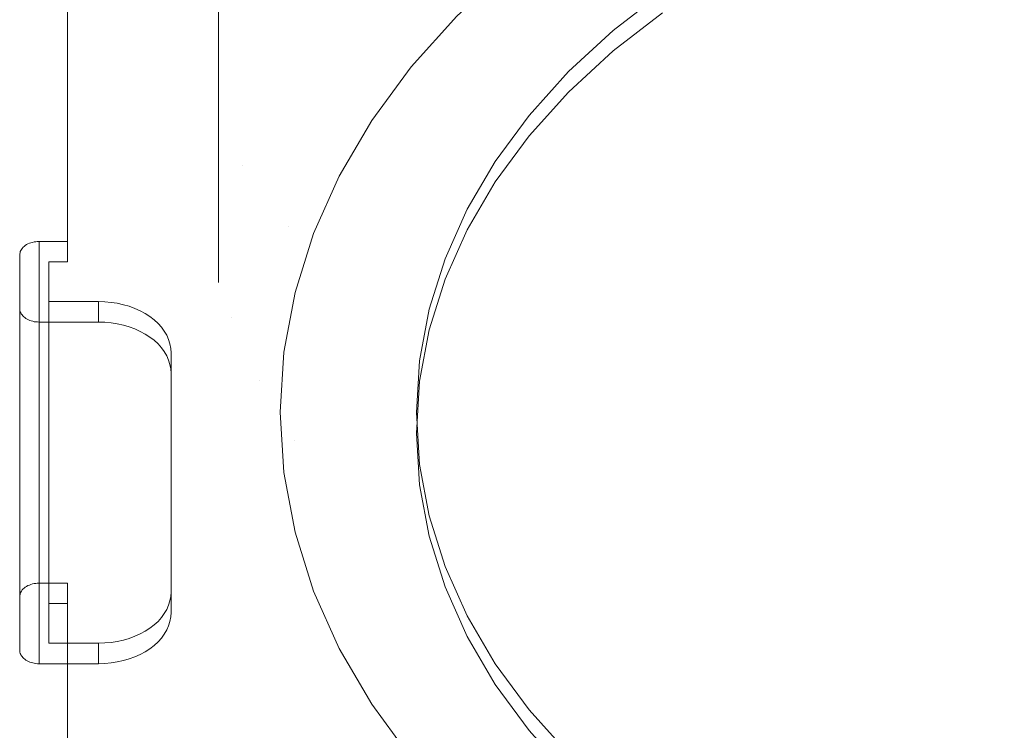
# Model space of a CAD drawing. Header units: millimetres. Extents: x -128 to 128, y -195 to 178.
# Tile 2 of 9: x -128 to -26, y -139 to -65. Entities that reach past the tile are written whole.
import ezdxf

# ---------------------------------------------------------------- set-up
doc = ezdxf.new("R2010")
doc.units = ezdxf.units.MM
doc.header["$LTSCALE"] = 12.7
doc.layers.add('Lighting-LED', color=7, linetype='Continuous', lineweight=5)

# ---------------------------------------------------------------- blocks, each defined once
blk = doc.blocks.new('Group-2-1')
at = {"layer": 'Lighting-LED', "color": 7, "linetype": 'Continuous', "lineweight": 5, "transparency": 33554687}
for points, invisible_edges in [([(-107.47, 50.93, -270.79), (-107.47, -90.64, -300.09), (-107.47, -90.13, -297.86), (-107.47, -88.08, -291.11)], 9), ([(-107.47, 50.93, -270.79), (-107.47, -74.59, -262.48), (-107.47, -66.06, -249.18), (-107.47, -56.42, -236.22)], 9), ([(-107.47, 50.93, -270.79), (-107.47, -82.39, -277.25), (-107.47, -81.79, -275.89), (-107.47, -77.4, -267.39)], 9), ([(-107.47, -88.08, -291.11), (-107.47, -85.32, -283.8), (-107.47, 50.93, -270.79)], 10), ([(-107.47, 50.93, -270.79), (-107.47, -92.39, -310.09), (-107.47, -91.94, -306.36)], 9), ([(-107.47, 50.93, -270.79), (-107.47, -92.62, -316), (-107.47, -92.64, -314.07), (-107.47, -92.43, -310.38)], 9), ([(-107.47, 50.93, -270.79), (-107.47, -91.94, -322.94), (-107.47, -92.33, -320.58)], 9), ([(-107.47, 50.93, -270.79), (-107.47, -90.64, -327.53), (-107.47, -90.8, -327.14), (-107.47, -91.43, -325.12)], 9), ([(-107.47, 50.93, -270.79), (-107.47, -76.36, -265.58), (-107.47, -74.59, -262.48)], 9), ([(-107.47, -85.32, -283.8), (-107.47, -82.39, -277.25), (-107.47, 50.93, -270.79)], 10), ([(-107.47, -92.43, -310.38), (-107.47, -92.39, -310.09), (-107.47, 50.93, -270.79)], 10), ([(-107.47, -91.43, -325.12), (-107.47, -91.94, -322.94), (-107.47, 50.93, -270.79)], 10), ([(-107.47, -77.4, -267.39), (-107.47, -76.36, -265.58), (-107.47, 50.93, -270.79)], 10), ([(-107.47, -92.33, -320.58), (-107.47, -92.6, -317.48), (-107.47, -92.62, -316), (-107.47, 50.93, -270.79)], 12), ([(-107.47, -91.94, -306.36), (-107.47, -91.54, -304.06), (-107.47, -90.64, -300.09), (-107.47, 50.93, -270.79)], 12), ([(-107.47, -90.64, -327.53), (-107.47, 50.93, -270.79), (-107.47, 42.94, -279.84), (-107.47, 31.41, -291.43)], 9), ([(-107.47, 31.41, -291.43), (-107.47, 27.61, -294.97), (-107.47, 20.26, -301.23), (-107.47, -90.64, -327.53)], 12), ([(-107.47, -90.64, -327.53), (-107.47, 20.26, -301.23), (-107.47, 17.29, -303.76)], 9), ([(-107.47, -90.64, -327.53), (-107.47, 17.29, -303.76), (-107.47, 13.87, -306.67)], 9), ([(-107.47, -90.64, -327.53), (-107.47, 13.87, -306.67), (-107.47, -0.22, -317.08)], 9), ([(-107.47, -0.22, -317.08), (-107.47, -14.48, -326.04), (-107.47, -15.41, -326.53), (-107.47, -90.64, -327.53)], 12), ([(-107.47, -15.41, -326.53), (-107.47, -26.9, -332.53), (-107.47, -27.14, -332.64), (-107.47, -90.64, -327.53)], 12), ([(-107.47, -90.64, -327.53), (-107.47, -27.14, -332.64), (-107.47, -32.35, -334.97)], 9), ([(-95.17, -37.3, -365.19), (-90.02, -31.58, -370.9), (-82.82, -65.06, -397.25), (-87.56, -70.32, -391.99)], 11), ([(-30, -33.52, -125.36), (-39.65, -31.37, -127.51), (-40.64, -63.79, -156.07), (-30.75, -65.99, -153.87)], 15), ([(-107.47, -90.64, -327.53), (-107.47, -32.35, -334.97), (-107.47, -42.13, -338.66), (-107.47, -49.74, -340.83)], 9), ([(-91.02, -38.84, -181.01), (-97.33, -33.03, -186.83), (-97.29, -63.57, -217.4), (-90.99, -69.38, -211.59)], 15), ([(-20.13, -35.07, -123.81), (-30, -33.52, -125.36), (-30.75, -65.99, -153.87), (-20.63, -67.58, -152.28)], 15), ([(-114.97, -35.86, -426.49), (-117.08, -38.37, -423.98), (-66.65, -66.55, -395.79), (-61.52, -62.6, -399.75)], 10), ([(-99.6, -43.31, -359.17), (-95.17, -37.3, -365.19), (-87.56, -70.32, -391.99), (-91.63, -75.86, -386.46)], 11), ([(-42.73, -41.28, -421.04), (-34.58, -38.89, -423.43), (-26.17, -37.02, -425.3), (0, -106.07, -356.25)], 12), ([(-66.65, -66.55, -395.79), (-117.08, -38.37, -423.98), (-118.9, -40.99, -421.35)], 9), ([(-61.52, -64.72, -401.87), (-66.65, -68.67, -397.91), (-117.08, -40.49, -426.1), (-114.97, -37.98, -428.61)], 10), ([(-84.01, -44.25, -175.61), (-91.02, -38.84, -181.01), (-90.99, -69.38, -211.59), (-83.99, -74.78, -206.19)], 15), ([(-118.9, -43.11, -423.47), (-117.08, -40.49, -426.1), (-66.65, -68.67, -397.91)], 10), ([(-66.65, -66.55, -395.79), (-118.9, -40.99, -421.35), (-120.4, -43.71, -418.63)], 9), ([(-57.99, -47.51, -414.81), (-50.55, -44.16, -418.16), (-42.73, -41.28, -421.04), (0, -106.07, -356.25)], 12), ([(-120.4, -43.71, -418.63), (-121.58, -46.51, -415.83), (-71.27, -70.81, -391.53), (-66.65, -66.55, -395.79)], 10), ([(-120.4, -45.84, -420.75), (-118.9, -43.11, -423.47), (-66.65, -68.67, -397.91)], 10), ([(-103.27, -49.57, -352.91), (-99.6, -43.31, -359.17), (-91.63, -75.86, -386.46), (-95, -81.62, -380.7)], 11), ([(-76.37, -49.2, -170.66), (-84.01, -44.25, -175.61), (-83.99, -74.78, -206.19), (-76.35, -79.73, -201.24)], 15), ([(-66.65, -68.67, -397.91), (-71.27, -72.93, -393.65), (-121.58, -48.64, -417.95), (-120.4, -45.84, -420.75)], 10), ([(-71.27, -70.81, -391.53), (-121.58, -46.51, -415.83), (-122.43, -49.37, -412.97), (-122.94, -52.27, -410.07)], 9), ([(-71.49, -55.52, -406.8), (-64.99, -51.31, -411.01), (-57.99, -47.51, -414.81), (0, -106.07, -356.25)], 12), ([(-122.94, -54.4, -412.19), (-122.43, -51.5, -415.09), (-121.58, -48.64, -417.95), (-71.27, -72.93, -393.65)], 12), ([(-107.47, -49.74, -340.83), (-107.47, -49.98, -340.88), (-107.47, -90.64, -327.53)], 10), ([(-106.15, -56.04, -346.44), (-103.27, -49.57, -352.91), (-95, -81.62, -380.7), (-97.66, -87.57, -374.75)], 11), ([(-68.15, -53.66, -166.2), (-76.37, -49.2, -170.66), (-76.35, -79.73, -201.24), (-68.13, -84.19, -196.78)], 15), ([(-107.47, -90.64, -327.53), (-107.47, -49.98, -340.88), (-107.47, -56.02, -342.09), (-107.47, -59.71, -342.56)], 9), ([(-122.94, -52.27, -410.07), (-123.11, -55.19, -407.15), (-75.34, -75.34, -387.01), (-71.27, -70.81, -391.53)], 10), ([(-100.28, -86.82, -255.12), (-102.86, -57.39, -223.58), (-107.47, -53.71, -233.02)], 11), ([(-104.95, -80.48, -261.46), (-107.47, -53.71, -233.02), (-107.47, -56.42, -236.22)], 9), ([(-107.47, -53.71, -233.02), (-104.95, -80.48, -261.46), (-100.28, -86.82, -255.12)], 11), ([(-59.41, -57.6, -162.26), (-68.15, -53.66, -166.2), (-68.13, -84.19, -196.78), (-59.39, -88.13, -192.84)], 15), ([(-71.27, -72.93, -393.65), (-123.11, -57.32, -409.27), (-122.94, -54.4, -412.19)], 9), ([(-123.11, -55.19, -407.15), (-78.85, -80.1, -382.25), (-75.34, -75.34, -387.01)], 9), ([(-123.11, -55.19, -407.15), (-81.75, -85.06, -377.29), (-78.85, -80.1, -382.25)], 9), ([(-84.04, -90.17, -372.17), (-81.75, -85.06, -377.29), (-123.11, -55.19, -407.15), (-123.11, -88.39, -373.95)], 10), ([(-82.82, -65.06, -397.25), (-77.45, -60.12, -402.2), (-71.49, -55.52, -406.8), (0, -106.07, -356.25)], 12), ([(-107.47, -59.91, -342.58), (-106.15, -56.04, -346.44), (-97.66, -87.57, -374.75)], 11), ([(-107.47, -56.42, -236.22), (-107.47, -66.06, -249.18), (-104.95, -80.48, -261.46)], 10), ([(-71.27, -72.93, -393.65), (-123.11, -90.51, -376.07), (-123.11, -57.32, -409.27)], 9), ([(-97.29, -63.57, -217.4), (-102.86, -57.39, -223.58), (-100.28, -86.82, -255.12), (-94.86, -92.85, -249.1)], 15), ([(-50.21, -60.98, -158.88), (-59.41, -57.6, -162.26), (-59.39, -88.13, -192.84), (-50.2, -91.51, -189.46)], 15), ([(-107.47, -59.71, -342.56), (-107.47, -59.91, -342.58), (-107.47, -90.64, -327.53)], 10), ([(-97.66, -87.57, -374.75), (-107.47, -64.34, -342.83), (-107.47, -59.91, -342.58)], 9), ([(-107.47, -59.91, -342.58), (-107.47, -64.34, -342.83), (-107.47, -65.81, -342.79), (-107.47, -90.64, -327.53)], 12), ([(-40.64, -63.79, -156.07), (-50.21, -60.98, -158.88), (-50.2, -91.51, -189.46), (-40.62, -94.32, -186.65)], 15), ([(-66.65, -66.55, -395.79), (-66.65, -68.67, -397.91), (-61.52, -64.72, -401.87), (-61.52, -62.6, -399.75)], 5), ([(-90.99, -69.38, -211.59), (-97.29, -63.57, -217.4), (-94.86, -92.85, -249.1), (-88.71, -98.51, -243.43)], 15), ([(-30.75, -65.99, -153.87), (-40.64, -63.79, -156.07), (-40.62, -94.32, -186.65), (-30.74, -96.52, -184.45)], 15), ([(-107.47, -65.81, -342.79), (-107.47, -64.34, -342.83), (-97.66, -87.57, -374.75)], 10), ([(-91.63, -75.86, -386.46), (-87.56, -70.32, -391.99), (-82.82, -65.06, -397.25), (0, -106.07, -356.25)], 12), ([(-97.66, -87.57, -374.75), (-99.56, -93.66, -368.66), (-107.47, -65.81, -342.79)], 10), ([(-107.47, -67.97, -342.74), (-107.47, -65.81, -342.79), (-99.56, -93.66, -368.66)], 10), ([(-107.47, -65.81, -342.79), (-107.47, -86.26, -334.9), (-107.47, -87.32, -333.63), (-107.47, -88.29, -332.26)], 9), ([(-107.47, -88.29, -332.26), (-107.47, -89.17, -330.78), (-107.47, -65.81, -342.79)], 10), ([(-107.47, -85.5, -335.68), (-107.47, -65.81, -342.79), (-107.47, -67.97, -342.74)], 9), ([(-107.47, -65.81, -342.79), (-107.47, -85.5, -335.68), (-107.47, -85.87, -335.32), (-107.47, -86.26, -334.9)], 9), ([(-107.47, -89.17, -330.78), (-107.47, -89.97, -329.19), (-107.47, -90.64, -327.53), (-107.47, -65.81, -342.79)], 12), ([(-104.95, -80.48, -261.46), (-107.47, -66.06, -249.18), (-107.47, -74.59, -262.48)], 9), ([(-20.63, -67.58, -152.28), (-30.75, -65.99, -153.87), (-30.74, -96.52, -184.45), (-20.62, -98.11, -182.87)], 15), ([(-71.27, -70.81, -391.53), (-71.27, -72.93, -393.65), (-66.65, -68.67, -397.91), (-66.65, -66.55, -395.79)], 5), ([(-99.56, -93.66, -368.66), (-107.47, -71.07, -342.41), (-107.47, -67.97, -342.74)], 9), ([(-107.47, -85.5, -335.68), (-107.47, -67.97, -342.74), (-107.47, -71.07, -342.41)], 9), ([(-83.99, -74.78, -206.19), (-90.99, -69.38, -211.59), (-88.71, -98.51, -243.43), (-81.88, -103.78, -238.16)], 15), ([(-99.56, -93.66, -368.66), (-107.47, -73.76, -341.91), (-107.47, -71.07, -342.41)], 9), ([(-107.47, -85.5, -335.68), (-107.47, -71.07, -342.41), (-107.47, -73.76, -341.91), (-107.47, -76.16, -341.25)], 9), ([(-75.34, -75.34, -387.01), (-75.34, -77.46, -389.13), (-71.27, -72.93, -393.65), (-71.27, -70.81, -391.53)], 5), ([(-123.11, -125.87, -340.72), (-71.27, -72.93, -393.65), (-75.34, -77.46, -389.13)], 9), ([(-71.27, -72.93, -393.65), (-123.11, -125.87, -340.72), (-123.11, -90.51, -376.07)], 11), ([(-107.47, -76.16, -341.25), (-107.47, -73.76, -341.91), (-99.56, -93.66, -368.66)], 10), ([(-107.47, -74.59, -262.48), (-107.47, -76.36, -265.58), (-104.95, -80.48, -261.46)], 10), ([(-76.35, -79.73, -201.24), (-83.99, -74.78, -206.19), (-81.88, -103.78, -238.16), (-74.43, -108.6, -233.34)], 15), ([(-78.85, -80.1, -382.25), (-78.85, -82.22, -384.37), (-75.34, -77.46, -389.13), (-75.34, -75.34, -387.01)], 5), ([(-107.47, -77.34, -340.82), (-107.47, -76.16, -341.25), (-99.56, -93.66, -368.66)], 10), ([(-107.47, -76.16, -341.25), (-107.47, -77.34, -340.82), (-107.47, -85.5, -335.68)], 10), ([(-104.95, -80.48, -261.46), (-107.47, -76.36, -265.58), (-107.47, -77.4, -267.39)], 9), ([(-97.66, -87.57, -374.75), (-95, -81.62, -380.7), (-91.63, -75.86, -386.46), (0, -106.07, -356.25)], 12), ([(-99.56, -93.66, -368.66), (-100.72, -99.84, -362.48), (-107.47, -77.34, -340.82)], 10), ([(-107.47, -78.15, -340.52), (-107.47, -77.34, -340.82), (-100.72, -99.84, -362.48)], 10), ([(-107.47, -85.5, -335.68), (-107.47, -77.34, -340.82), (-107.47, -78.15, -340.52), (-107.47, -79.92, -339.71)], 9), ([(-104.95, -80.48, -261.46), (-107.47, -77.4, -267.39), (-107.47, -81.79, -275.89)], 9), ([(-75.34, -77.46, -389.13), (-78.85, -82.22, -384.37), (-123.11, -125.87, -340.72)], 10), ([(-107.47, -79.92, -339.71), (-107.47, -78.15, -340.52), (-100.72, -99.84, -362.48)], 10), ([(-107.47, -80.25, -339.54), (-107.47, -79.92, -339.71), (-100.72, -99.84, -362.48)], 10), ([(-107.47, -79.92, -339.71), (-107.47, -80.25, -339.54), (-107.47, -85.5, -335.68)], 10), ([(-100.72, -99.84, -362.48), (-107.47, -81.81, -338.64), (-107.47, -80.25, -339.54)], 9), ([(-107.47, -85.5, -335.68), (-107.47, -80.25, -339.54), (-107.47, -81.81, -338.64)], 9), ([(-107.47, -81.79, -275.89), (-99.6, -108.99, -293.49), (-104.95, -80.48, -261.46)], 11), ([(-100.28, -86.82, -255.12), (-104.95, -80.48, -261.46), (-99.6, -108.99, -293.49), (-95.17, -115.01, -287.48)], 15), ([(-81.75, -85.06, -377.29), (-81.75, -87.18, -379.41), (-78.85, -82.22, -384.37), (-78.85, -80.1, -382.25)], 5), ([(-68.13, -84.19, -196.78), (-76.35, -79.73, -201.24), (-74.43, -108.6, -233.34), (-66.42, -112.95, -228.99)], 15), ([(-78.85, -82.22, -384.37), (-81.75, -87.18, -379.41), (-123.11, -125.87, -340.72)], 10), ([(-99.6, -108.99, -293.49), (-107.47, -81.79, -275.89), (-107.47, -82.39, -277.25)], 9), ([(-100.72, -99.84, -362.48), (-107.47, -83.26, -337.64), (-107.47, -81.81, -338.64)], 9), ([(-107.47, -81.81, -338.64), (-107.47, -83.26, -337.64), (-107.47, -84.61, -336.54), (-107.47, -85.5, -335.68)], 8), ([(-103.27, -102.73, -299.75), (-107.47, -82.39, -277.25), (-107.47, -85.32, -283.8)], 9), ([(-107.47, -82.39, -277.25), (-103.27, -102.73, -299.75), (-99.6, -108.99, -293.49)], 11), ([(-107.47, -84.61, -336.54), (-107.47, -83.26, -337.64), (-100.72, -99.84, -362.48)], 10), ([(-59.39, -88.13, -192.84), (-68.13, -84.19, -196.78), (-66.42, -112.95, -228.99), (-57.9, -116.79, -225.15)], 15), ([(-100.72, -99.84, -362.48), (-101.1, -106.07, -356.25), (-107.47, -84.61, -336.54)], 10), ([(-101.1, -106.07, -356.25), (-107.47, -85.5, -335.68), (-107.47, -84.61, -336.54)], 9), ([(-107.47, -85.32, -283.8), (-107.47, -88.08, -291.11), (-103.27, -102.73, -299.75)], 10), ([(-107.47, -85.87, -335.32), (-107.47, -85.5, -335.68), (-101.1, -106.07, -356.25)], 10), ([(-84.04, -90.17, -372.17), (-84.04, -92.29, -374.29), (-81.75, -87.18, -379.41), (-81.75, -85.06, -377.29)], 5), ([(-107.47, -86.26, -334.9), (-107.47, -85.87, -335.32), (-101.1, -106.07, -356.25)], 10), ([(-100.72, -112.3, -350.02), (-107.47, -87.32, -333.63), (-107.47, -86.26, -334.9)], 9), ([(-107.47, -86.26, -334.9), (-101.1, -106.07, -356.25), (-100.72, -112.3, -350.02)], 9), ([(-123.11, -125.87, -340.72), (-81.75, -87.18, -379.41), (-84.04, -92.29, -374.29)], 9), ([(-107.47, -88.29, -332.26), (-107.47, -87.32, -333.63), (-100.72, -112.3, -350.02)], 10), ([(-100.72, -99.84, -362.48), (-99.56, -93.66, -368.66), (-97.66, -87.57, -374.75), (0, -106.07, -356.25)], 12), ([(-94.86, -92.85, -249.1), (-100.28, -86.82, -255.12), (-95.17, -115.01, -287.48), (-90.02, -120.72, -281.76)], 15), ([(-127.2, -88.65, -374.21), (-127.05, -88.58, -374.14), (-126.9, -88.52, -374.09), (-125.05, -90.51, -376.07)], 12), ([(-127.2, -88.65, -374.21), (-127.2, -124, -338.85), (-127.05, -123.94, -338.79), (-127.05, -88.58, -374.14)], 5), ([(-127.05, -88.58, -374.14), (-127.05, -123.94, -338.79), (-126.9, -123.88, -338.73), (-126.9, -88.52, -374.09)], 5), ([(-125.05, -90.51, -376.07), (-126.9, -88.52, -374.09), (-126.74, -88.48, -374.04), (-126.57, -88.44, -374)], 9), ([(-126.9, -88.52, -374.09), (-126.9, -123.88, -338.73), (-126.74, -123.83, -338.68), (-126.74, -88.48, -374.04)], 5), ([(-126.74, -88.48, -374.04), (-126.74, -123.83, -338.68), (-126.57, -123.79, -338.65), (-126.57, -88.44, -374)], 5), ([(-125.05, -90.51, -376.07), (-126.57, -88.44, -374), (-126.4, -88.41, -373.97), (-126.23, -88.4, -373.96)], 9), ([(-126.57, -88.44, -374), (-126.57, -123.79, -338.65), (-126.4, -123.77, -338.62), (-126.4, -88.41, -373.97)], 5), ([(-126.4, -88.41, -373.97), (-126.4, -123.77, -338.62), (-126.23, -123.75, -338.6), (-126.23, -88.4, -373.96)], 5), ([(-126.23, -88.4, -373.96), (-126.23, -123.75, -338.6), (-126.05, -123.75, -338.6), (-126.05, -88.39, -373.95)], 1), ([(-126.23, -88.4, -373.96), (-126.05, -88.39, -373.95), (-125.05, -90.51, -376.07)], 10), ([(-123.11, -88.39, -373.95), (-126.05, -88.39, -373.95), (-126.05, -123.75, -338.6), (-123.11, -123.75, -338.6)], 8), ([(-126.05, -88.39, -373.95), (-123.11, -88.39, -373.95), (-123.11, -90.51, -376.07), (-125.05, -90.51, -376.07)], 8), ([(-123.11, -88.39, -373.95), (-87, -106.1, -356.25), (-86.67, -100.73, -361.61)], 9), ([(-71.27, -141.38, -320.96), (-123.11, -88.39, -373.95), (-123.11, -123.75, -338.6)], 11), ([(-86.67, -100.73, -361.61), (-85.68, -95.41, -366.93), (-123.11, -88.39, -373.95)], 10), ([(-123.11, -88.39, -373.95), (-84.04, -122.02, -340.33), (-85.68, -116.78, -345.57)], 9), ([(-123.11, -88.39, -373.95), (-78.85, -132.09, -330.25), (-81.75, -127.14, -335.21)], 9), ([(-123.11, -88.39, -373.95), (-71.27, -141.38, -320.96), (-75.34, -136.85, -325.49)], 9), ([(-85.68, -95.41, -366.93), (-84.04, -90.17, -372.17), (-123.11, -88.39, -373.95)], 10), ([(-85.68, -116.78, -345.57), (-86.67, -111.46, -350.89), (-123.11, -88.39, -373.95)], 10), ([(-75.34, -136.85, -325.49), (-78.85, -132.09, -330.25), (-123.11, -88.39, -373.95)], 10), ([(-81.75, -127.14, -335.21), (-84.04, -122.02, -340.33), (-123.11, -88.39, -373.95)], 10), ([(-86.67, -111.46, -350.89), (-87, -106.1, -356.25), (-123.11, -88.39, -373.95)], 10), ([(-107.47, -88.08, -291.11), (-107.47, -90.13, -297.86), (-103.27, -102.73, -299.75)], 10), ([(-107.47, -89.17, -330.78), (-107.47, -88.29, -332.26), (-100.72, -112.3, -350.02)], 10), ([(-50.2, -91.51, -189.46), (-59.39, -88.13, -192.84), (-57.9, -116.79, -225.15), (-48.94, -120.09, -221.85)], 15), ([(-128.05, -89.68, -375.24), (-128.02, -89.56, -375.12), (-127.99, -89.44, -375), (-125.05, -90.51, -376.07)], 12), ([(-128.05, -89.68, -375.24), (-128.05, -125.04, -339.89), (-128.02, -124.91, -339.77), (-128.02, -89.56, -375.12)], 5), ([(-128.02, -89.56, -375.12), (-128.02, -124.91, -339.77), (-127.99, -124.79, -339.65), (-127.99, -89.44, -375)], 5), ([(-127.99, -89.44, -375), (-127.93, -89.32, -374.88), (-127.87, -89.21, -374.77), (-125.05, -90.51, -376.07)], 12), ([(-127.99, -89.44, -375), (-127.99, -124.79, -339.65), (-127.93, -124.68, -339.53), (-127.93, -89.32, -374.88)], 5), ([(-127.93, -89.32, -374.88), (-127.93, -124.68, -339.53), (-127.87, -124.56, -339.41), (-127.87, -89.21, -374.77)], 5), ([(-125.05, -90.51, -376.07), (-127.87, -89.21, -374.77), (-127.79, -89.1, -374.66), (-127.69, -88.99, -374.56)], 9), ([(-127.87, -89.21, -374.77), (-127.87, -124.56, -339.41), (-127.79, -124.45, -339.3), (-127.79, -89.1, -374.66)], 5), ([(-127.79, -89.1, -374.66), (-127.79, -124.45, -339.3), (-127.69, -124.35, -339.2), (-127.69, -88.99, -374.56)], 5), ([(-127.69, -88.99, -374.56), (-127.59, -88.9, -374.46), (-127.47, -88.8, -374.37), (-125.05, -90.51, -376.07)], 12), ([(-127.69, -88.99, -374.56), (-127.69, -124.35, -339.2), (-127.59, -124.25, -339.1), (-127.59, -88.9, -374.46)], 5), ([(-127.59, -88.9, -374.46), (-127.59, -124.25, -339.1), (-127.47, -124.16, -339.01), (-127.47, -88.8, -374.37)], 5), ([(-125.05, -90.51, -376.07), (-127.47, -88.8, -374.37), (-127.34, -88.72, -374.28), (-127.2, -88.65, -374.21)], 9), ([(-127.47, -88.8, -374.37), (-127.47, -124.16, -339.01), (-127.34, -124.08, -338.93), (-127.34, -88.72, -374.28)], 5), ([(-127.34, -88.72, -374.28), (-127.34, -124.08, -338.93), (-127.2, -124, -338.85), (-127.2, -88.65, -374.21)], 5), ([(-100.72, -112.3, -350.02), (-107.47, -89.97, -329.19), (-107.47, -89.17, -330.78)], 9), ([(-128.05, -89.8, -375.37), (-128.05, -125.16, -340.01), (-128.05, -125.04, -339.89), (-128.05, -89.68, -375.24)], 4), ([(-125.05, -90.51, -376.07), (-128.05, -89.8, -375.37), (-128.05, -89.68, -375.24)], 9), ([(-125.05, -90.51, -376.07), (-125.05, -94.61, -380.17), (-128.05, -95.31, -380.88), (-128.05, -89.8, -375.37)], 10), ([(-123.11, -125.87, -340.72), (-125.05, -125.87, -340.72), (-125.05, -90.51, -376.07), (-123.11, -90.51, -376.07)], 8), ([(-100.72, -112.3, -350.02), (-107.47, -90.64, -327.53), (-107.47, -89.97, -329.19)], 9), ([(-103.27, -102.73, -299.75), (-107.47, -90.13, -297.86), (-107.47, -90.64, -300.09)], 9), ([(-106.15, -96.26, -306.22), (-107.47, -90.64, -300.09), (-107.47, -91.54, -304.06)], 9), ([(-99.56, -118.48, -343.84), (-107.47, -90.8, -327.14), (-107.47, -90.64, -327.53)], 9), ([(-107.47, -90.64, -327.53), (-100.72, -112.3, -350.02), (-99.56, -118.48, -343.84)], 9), ([(-107.47, -90.64, -300.09), (-106.15, -96.26, -306.22), (-103.27, -102.73, -299.75)], 11), ([(-85.68, -95.41, -366.93), (-85.68, -97.53, -369.05), (-84.04, -92.29, -374.29), (-84.04, -90.17, -372.17)], 5), ([(-107.47, -91.43, -325.12), (-107.47, -90.8, -327.14), (-99.56, -118.48, -343.84)], 10), ([(-107.47, -91.94, -322.94), (-107.47, -91.43, -325.12), (-99.56, -118.48, -343.84)], 10), ([(-106.15, -96.26, -306.22), (-107.47, -91.54, -304.06), (-107.47, -91.94, -306.36)], 9), ([(-40.62, -94.32, -186.65), (-50.2, -91.51, -189.46), (-48.94, -120.09, -221.85), (-39.6, -122.82, -219.12)], 15), ([(-123.11, -125.87, -340.72), (-84.04, -92.29, -374.29), (-85.68, -97.53, -369.05)], 9), ([(-99.56, -118.48, -343.84), (-107.47, -92.33, -320.58), (-107.47, -91.94, -322.94)], 9), ([(-107.47, -91.94, -306.36), (-107.47, -92.39, -310.09), (-106.15, -96.26, -306.22)], 10), ([(-99.56, -118.48, -343.84), (-107.47, -92.6, -317.48), (-107.47, -92.33, -320.58)], 9), ([(-106.15, -96.26, -306.22), (-107.47, -92.39, -310.09), (-107.47, -92.43, -310.38)], 9), ([(-97.66, -124.57, -337.75), (-106.15, -96.26, -306.22), (-107.47, -92.43, -310.38)], 11), ([(-107.47, -92.43, -310.38), (-107.47, -92.64, -314.07), (-97.66, -124.57, -337.75)], 10), ([(-99.56, -118.48, -343.84), (-107.47, -92.62, -316), (-107.47, -92.6, -317.48)], 9), ([(-97.66, -124.57, -337.75), (-107.47, -92.64, -314.07), (-107.47, -92.62, -316)], 9), ([(-107.47, -92.62, -316), (-99.56, -118.48, -343.84), (-97.66, -124.57, -337.75)], 9), ([(-88.71, -98.51, -243.43), (-94.86, -92.85, -249.1), (-90.02, -120.72, -281.76), (-84.19, -126.1, -276.38)], 15), ([(-128.03, -95.55, -381.11), (-128.05, -95.43, -380.99), (-128.05, -95.31, -380.88), (-125.05, -94.61, -380.17)], 12), ([(-125.05, -94.61, -380.17), (-127.99, -95.66, -381.22), (-128.03, -95.55, -381.11)], 9), ([(-125.05, -94.61, -380.17), (-127.95, -95.77, -381.34), (-127.99, -95.66, -381.22)], 9), ([(-127.81, -95.99, -381.55), (-127.89, -95.88, -381.44), (-127.95, -95.77, -381.34), (-125.05, -94.61, -380.17)], 12), ([(-125.05, -94.61, -380.17), (-127.73, -96.09, -381.65), (-127.81, -95.99, -381.55)], 9), ([(-125.05, -94.61, -380.17), (-127.52, -96.27, -381.83), (-127.63, -96.18, -381.74), (-127.73, -96.09, -381.65)], 9), ([(-125.05, -94.61, -380.17), (-127.41, -96.35, -381.92), (-127.52, -96.27, -381.83)], 9), ([(-127.15, -96.5, -382.06), (-127.28, -96.43, -381.99), (-127.41, -96.35, -381.92), (-125.05, -94.61, -380.17)], 12), ([(-125.05, -94.61, -380.17), (-127.01, -96.56, -382.12), (-127.15, -96.5, -382.06)], 9), ([(-125.05, -94.61, -380.17), (-126.7, -96.65, -382.21), (-126.86, -96.61, -382.17), (-127.01, -96.56, -382.12)], 9), ([(-126.38, -96.71, -382.27), (-126.54, -96.69, -382.25), (-126.7, -96.65, -382.21), (-125.05, -94.61, -380.17)], 12), ([(-125.05, -94.61, -380.17), (-126.05, -96.73, -382.29), (-126.22, -96.72, -382.29), (-126.38, -96.71, -382.27)], 9), ([(-125.05, -94.61, -380.17), (-119.89, -94.61, -380.17), (-119.89, -96.73, -382.29), (-126.05, -96.73, -382.29)], 8), ([(-119.89, -94.61, -380.17), (-125.05, -94.61, -380.17), (-125.05, -129.96, -344.81), (-119.89, -129.96, -344.81)], 8), ([(-112.39, -124.66, -350.12), (-112.39, -99.91, -374.87), (-119.89, -94.61, -380.17), (-119.89, -129.96, -344.81)], 14), ([(-119.23, -94.63, -380.15), (-119.89, -94.61, -380.17), (-112.39, -99.91, -374.87)], 10), ([(-119.89, -96.73, -382.29), (-119.89, -94.61, -380.17), (-119.23, -94.63, -380.15), (-119.23, -96.75, -382.27)], 4), ([(-118.58, -94.69, -380.09), (-119.23, -94.63, -380.15), (-112.39, -99.91, -374.87)], 10), ([(-119.23, -96.75, -382.27), (-119.23, -94.63, -380.15), (-118.58, -94.69, -380.09), (-118.58, -96.81, -382.21)], 5), ([(-112.39, -99.91, -374.87), (-117.32, -94.93, -379.85), (-117.95, -94.79, -379.99), (-118.58, -94.69, -380.09)], 9), ([(-118.58, -96.81, -382.21), (-118.58, -94.69, -380.09), (-117.95, -94.79, -379.99), (-117.95, -96.91, -382.11)], 5), ([(-30.74, -96.52, -184.45), (-40.62, -94.32, -186.65), (-39.6, -122.82, -219.12), (-29.97, -124.97, -216.97)], 15), ([(-128.05, -95.43, -380.99), (-128.05, -130.79, -345.64), (-128.05, -130.67, -345.52), (-128.05, -95.31, -380.88)], 1), ([(-128.03, -95.55, -381.11), (-128.03, -130.9, -345.75), (-128.05, -130.79, -345.64), (-128.05, -95.43, -380.99)], 5), ([(-127.99, -95.66, -381.22), (-127.99, -131.02, -345.87), (-128.03, -130.9, -345.75), (-128.03, -95.55, -381.11)], 5), ([(-127.95, -95.77, -381.34), (-127.95, -131.13, -345.98), (-127.99, -131.02, -345.87), (-127.99, -95.66, -381.22)], 5), ([(-127.89, -95.88, -381.44), (-127.89, -131.24, -346.09), (-127.95, -131.13, -345.98), (-127.95, -95.77, -381.34)], 5), ([(-117.95, -96.91, -382.11), (-117.95, -94.79, -379.99), (-117.32, -94.93, -379.85), (-117.32, -97.05, -381.97)], 5), ([(-112.39, -99.91, -374.87), (-116.14, -95.32, -379.46), (-116.72, -95.1, -379.67), (-117.32, -94.93, -379.85)], 9), ([(-117.32, -97.05, -381.97), (-117.32, -94.93, -379.85), (-116.72, -95.1, -379.67), (-116.72, -97.23, -381.79)], 5), ([(-116.72, -97.23, -381.79), (-116.72, -95.1, -379.67), (-116.14, -95.32, -379.46), (-116.14, -97.44, -381.58)], 5), ([(-115.07, -95.85, -378.93), (-115.58, -95.57, -379.21), (-116.14, -95.32, -379.46), (-112.39, -99.91, -374.87)], 12), ([(-116.14, -97.44, -381.58), (-116.14, -95.32, -379.46), (-115.58, -95.57, -379.21), (-115.58, -97.69, -381.33)], 5), ([(-115.58, -97.69, -381.33), (-115.58, -95.57, -379.21), (-115.07, -95.85, -378.93), (-115.07, -97.97, -381.05)], 5), ([(-86.67, -100.73, -361.61), (-86.67, -102.86, -363.73), (-85.68, -97.53, -369.05), (-85.68, -95.41, -366.93)], 5), ([(-127.81, -95.99, -381.55), (-127.81, -131.34, -346.19), (-127.89, -131.24, -346.09), (-127.89, -95.88, -381.44)], 5), ([(-127.73, -96.09, -381.65), (-127.73, -131.44, -346.29), (-127.81, -131.34, -346.19), (-127.81, -95.99, -381.55)], 5), ([(-127.63, -96.18, -381.74), (-127.63, -131.54, -346.39), (-127.73, -131.44, -346.29), (-127.73, -96.09, -381.65)], 5), ([(-127.52, -96.27, -381.83), (-127.52, -131.63, -346.48), (-127.63, -131.54, -346.39), (-127.63, -96.18, -381.74)], 5), ([(-127.41, -96.35, -381.92), (-127.41, -131.71, -346.56), (-127.52, -131.63, -346.48), (-127.52, -96.27, -381.83)], 5), ([(-127.28, -96.43, -381.99), (-127.28, -131.79, -346.64), (-127.41, -131.71, -346.56), (-127.41, -96.35, -381.92)], 5), ([(-127.15, -96.5, -382.06), (-127.15, -131.85, -346.7), (-127.28, -131.79, -346.64), (-127.28, -96.43, -381.99)], 5), ([(-127.01, -96.56, -382.12), (-127.01, -131.91, -346.76), (-127.15, -131.85, -346.7), (-127.15, -96.5, -382.06)], 5), ([(-126.86, -96.61, -382.17), (-126.86, -131.96, -346.82), (-127.01, -131.91, -346.76), (-127.01, -96.56, -382.12)], 5), ([(-126.7, -96.65, -382.21), (-126.7, -132.01, -346.86), (-126.86, -131.96, -346.82), (-126.86, -96.61, -382.17)], 5), ([(-126.54, -96.69, -382.25), (-126.54, -132.04, -346.89), (-126.7, -132.01, -346.86), (-126.7, -96.65, -382.21)], 5), ([(-126.38, -96.71, -382.27), (-126.38, -132.06, -346.92), (-126.54, -132.04, -346.89), (-126.54, -96.69, -382.25)], 5), ([(-126.22, -96.72, -382.29), (-126.22, -132.08, -346.93), (-126.38, -132.06, -346.92), (-126.38, -96.71, -382.27)], 5), ([(-126.05, -96.73, -382.29), (-126.05, -132.08, -346.94), (-126.22, -132.08, -346.93), (-126.22, -96.72, -382.29)], 4), ([(-112.39, -102.03, -376.99), (-126.05, -96.73, -382.29), (-119.89, -96.73, -382.29)], 9), ([(-112.39, -102.03, -376.99), (-112.39, -126.78, -352.24), (-126.05, -132.08, -346.94), (-126.05, -96.73, -382.29)], 10), ([(-112.39, -102.03, -376.99), (-119.89, -96.73, -382.29), (-119.23, -96.75, -382.27)], 9), ([(-112.39, -102.03, -376.99), (-119.23, -96.75, -382.27), (-118.58, -96.81, -382.21)], 9), ([(-114.58, -96.16, -378.62), (-115.07, -95.85, -378.93), (-112.39, -99.91, -374.87)], 10), ([(-115.07, -97.97, -381.05), (-115.07, -95.85, -378.93), (-114.58, -96.16, -378.62), (-114.58, -98.28, -380.74)], 5), ([(-112.39, -99.91, -374.87), (-113.74, -96.87, -377.91), (-114.14, -96.5, -378.27), (-114.58, -96.16, -378.62)], 9), ([(-114.58, -98.28, -380.74), (-114.58, -96.16, -378.62), (-114.14, -96.5, -378.27), (-114.14, -98.62, -380.4)], 5), ([(-114.14, -98.62, -380.4), (-114.14, -96.5, -378.27), (-113.74, -96.87, -377.91), (-113.74, -98.99, -380.03)], 5), ([(-103.27, -102.73, -299.75), (-106.15, -96.26, -306.22), (-97.66, -124.57, -337.75), (-95, -130.52, -331.8)], 11), ([(-20.62, -98.11, -182.87), (-30.74, -96.52, -184.45), (-29.97, -124.97, -216.97), (-20.11, -126.52, -215.42)], 15), ([(-85.68, -97.53, -369.05), (-86.67, -102.86, -363.73), (-123.11, -125.87, -340.72)], 10), ([(-118.58, -96.81, -382.21), (-117.95, -96.91, -382.11), (-117.32, -97.05, -381.97), (-112.39, -102.03, -376.99)], 12), ([(-112.39, -102.03, -376.99), (-117.32, -97.05, -381.97), (-116.72, -97.23, -381.79), (-116.14, -97.44, -381.58)], 9), ([(-112.39, -102.03, -376.99), (-116.14, -97.44, -381.58), (-115.58, -97.69, -381.33), (-115.07, -97.97, -381.05)], 9), ([(-113.74, -96.87, -377.91), (-112.64, -98.54, -376.24), (-112.84, -98.1, -376.68)], 9), ([(-113.74, -96.87, -377.91), (-112.39, -99.91, -374.87), (-112.42, -99.45, -375.33)], 9), ([(-112.42, -99.45, -375.33), (-112.5, -98.99, -375.79), (-112.64, -98.54, -376.24), (-113.74, -96.87, -377.91)], 12), ([(-112.84, -98.1, -376.68), (-113.09, -97.67, -377.11), (-113.39, -97.26, -377.52), (-113.74, -96.87, -377.91)], 8), ([(-113.74, -98.99, -380.03), (-113.74, -96.87, -377.91), (-113.39, -97.26, -377.52), (-113.39, -99.38, -379.64)], 5), ([(-113.39, -99.38, -379.64), (-113.39, -97.26, -377.52), (-113.09, -97.67, -377.11), (-113.09, -99.79, -379.23)], 5), ([(-113.09, -99.79, -379.23), (-113.09, -97.67, -377.11), (-112.84, -98.1, -376.68), (-112.84, -100.22, -378.8)], 5), ([(-115.07, -97.97, -381.05), (-112.64, -100.66, -378.36), (-112.5, -101.11, -377.91), (-112.42, -101.57, -377.45)], 9), ([(-112.64, -100.66, -378.36), (-115.07, -97.97, -381.05), (-114.58, -98.28, -380.74)], 9), ([(-112.42, -101.57, -377.45), (-112.39, -102.03, -376.99), (-115.07, -97.97, -381.05)], 10), ([(-112.84, -100.22, -378.8), (-114.58, -98.28, -380.74), (-114.14, -98.62, -380.4), (-113.74, -98.99, -380.03)], 9), ([(-112.84, -100.22, -378.8), (-112.64, -100.66, -378.36), (-114.58, -98.28, -380.74)], 10), ([(-112.84, -100.22, -378.8), (-112.84, -98.1, -376.68), (-112.64, -98.54, -376.24), (-112.64, -100.66, -378.36)], 5), ([(-112.64, -100.66, -378.36), (-112.64, -98.54, -376.24), (-112.5, -98.99, -375.79), (-112.5, -101.11, -377.91)], 5), ([(-81.88, -103.78, -238.16), (-88.71, -98.51, -243.43), (-84.19, -126.1, -276.38), (-77.71, -131.1, -271.38)], 15), ([(-113.74, -98.99, -380.03), (-113.39, -99.38, -379.64), (-113.09, -99.79, -379.23), (-112.84, -100.22, -378.8)], 8), ([(-112.5, -101.11, -377.91), (-112.5, -98.99, -375.79), (-112.42, -99.45, -375.33), (-112.42, -101.57, -377.45)], 5), ([(-112.42, -101.57, -377.45), (-112.42, -99.45, -375.33), (-112.39, -99.91, -374.87), (-112.39, -102.03, -376.99)], 1), ([(-100.72, -112.3, -350.02), (-101.1, -106.07, -356.25), (-100.72, -99.84, -362.48), (0, -106.07, -356.25)], 12), ([(-87, -106.1, -356.25), (-87, -108.22, -358.37), (-86.67, -102.86, -363.73), (-86.67, -100.73, -361.61)], 5), ([(-86.67, -102.86, -363.73), (-87, -108.22, -358.37), (-123.11, -125.87, -340.72)], 10), ([(-99.6, -108.99, -293.49), (-103.27, -102.73, -299.75), (-95, -130.52, -331.8), (-91.63, -136.28, -326.04)], 11), ([(-74.43, -108.6, -233.34), (-81.88, -103.78, -238.16), (-77.71, -131.1, -271.38), (-70.64, -135.68, -266.8)], 15), ([(-97.66, -124.57, -337.75), (-99.56, -118.48, -343.84), (-100.72, -112.3, -350.02), (0, -106.07, -356.25)], 12), ([(-91.63, -136.28, -326.04), (-95, -130.52, -331.8), (-97.66, -124.57, -337.75), (0, -106.07, -356.25)], 12), ([(-82.82, -147.07, -315.24), (-87.56, -141.81, -320.5), (-91.63, -136.28, -326.04), (0, -106.07, -356.25)], 12), ([(-86.67, -111.46, -350.89), (-86.67, -113.58, -353.01), (-87, -108.22, -358.37), (-87, -106.1, -356.25)], 5), ([(-71.49, -156.62, -305.7), (-77.45, -152.02, -310.3), (-82.82, -147.07, -315.24), (0, -106.07, -356.25)], 12), ([(-57.99, -164.63, -297.69), (-64.99, -160.83, -301.49), (-71.49, -156.62, -305.7), (0, -106.07, -356.25)], 12), ([(-42.73, -170.86, -291.46), (-50.55, -167.98, -294.34), (-57.99, -164.63, -297.69), (0, -106.07, -356.25)], 12), ([(-26.17, -175.12, -287.2), (-34.58, -173.25, -289.07), (-42.73, -170.86, -291.46), (0, -106.07, -356.25)], 12), ([(0, -106.07, -356.25), (-8.81, -177.29, -285.03), (-17.56, -176.47, -285.85), (-26.17, -175.12, -287.2)], 9), ([(-123.11, -125.87, -340.72), (-87, -108.22, -358.37), (-86.67, -113.58, -353.01)], 9), ([(-95.17, -115.01, -287.48), (-99.6, -108.99, -293.49), (-91.63, -136.28, -326.04), (-87.56, -141.81, -320.5)], 11), ([(-66.42, -112.95, -228.99), (-74.43, -108.6, -233.34), (-70.64, -135.68, -266.8), (-63.03, -139.81, -262.68)], 15), ([(-85.68, -116.78, -345.57), (-85.68, -118.9, -347.69), (-86.67, -113.58, -353.01), (-86.67, -111.46, -350.89)], 5), ([(-57.9, -116.79, -225.15), (-66.42, -112.95, -228.99), (-63.03, -139.81, -262.68), (-54.95, -143.45, -259.03)], 15), ([(-123.11, -125.87, -340.72), (-86.67, -113.58, -353.01), (-85.68, -118.9, -347.69)], 9), ([(-90.02, -120.72, -281.76), (-95.17, -115.01, -287.48), (-87.56, -141.81, -320.5), (-82.82, -147.07, -315.24)], 11), ([(-84.04, -122.02, -340.33), (-84.04, -124.14, -342.45), (-85.68, -118.9, -347.69), (-85.68, -116.78, -345.57)], 5), ([(-48.94, -120.09, -221.85), (-57.9, -116.79, -225.15), (-54.95, -143.45, -259.03), (-46.44, -146.58, -255.9)], 15), ([(-85.68, -118.9, -347.69), (-84.04, -124.14, -342.45), (-123.11, -125.87, -340.72)], 10), ([(-39.6, -122.82, -219.12), (-48.94, -120.09, -221.85), (-46.44, -146.58, -255.9), (-37.59, -149.17, -253.31)], 15), ([(-84.19, -126.1, -276.38), (-90.02, -120.72, -281.76), (-82.82, -147.07, -315.24), (-77.45, -152.02, -310.3)], 11), ([(-81.75, -127.14, -335.21), (-81.75, -129.26, -337.33), (-84.04, -124.14, -342.45), (-84.04, -122.02, -340.33)], 5), ([(-29.97, -124.97, -216.97), (-39.6, -122.82, -219.12), (-37.59, -149.17, -253.31), (-28.44, -151.21, -251.27)], 15), ([(-125.05, -125.87, -340.72), (-127.59, -124.25, -339.1), (-127.69, -124.35, -339.2)], 9), ([(-125.05, -125.87, -340.72), (-127.47, -124.16, -339.01), (-127.59, -124.25, -339.1)], 9), ([(-127.2, -124, -338.85), (-127.34, -124.08, -338.93), (-127.47, -124.16, -339.01), (-125.05, -125.87, -340.72)], 12), ([(-125.05, -125.87, -340.72), (-126.9, -123.88, -338.73), (-127.05, -123.94, -338.79), (-127.2, -124, -338.85)], 9), ([(-126.57, -123.79, -338.65), (-126.74, -123.83, -338.68), (-126.9, -123.88, -338.73), (-125.05, -125.87, -340.72)], 12), ([(-126.23, -123.75, -338.6), (-126.4, -123.77, -338.62), (-126.57, -123.79, -338.65), (-125.05, -125.87, -340.72)], 12), ([(-125.05, -125.87, -340.72), (-126.05, -123.75, -338.6), (-126.23, -123.75, -338.6)], 9), ([(-125.05, -125.87, -340.72), (-123.11, -125.87, -340.72), (-123.11, -123.75, -338.6), (-126.05, -123.75, -338.6)], 8), ([(-71.27, -141.38, -320.96), (-123.11, -123.75, -338.6), (-123.11, -157.66, -304.68)], 9), ([(-123.11, -159.78, -306.8), (-123.11, -125.87, -340.72), (-84.04, -124.14, -342.45), (-81.75, -129.26, -337.33)], 10), ([(-127.99, -124.79, -339.65), (-128.02, -124.91, -339.77), (-128.05, -125.04, -339.89), (-125.05, -125.87, -340.72)], 12), ([(-128.05, -125.04, -339.89), (-128.05, -125.16, -340.01), (-125.05, -125.87, -340.72)], 10), ([(-128.05, -125.16, -340.01), (-128.05, -130.67, -345.52), (-125.05, -129.96, -344.81), (-125.05, -125.87, -340.72)], 10), ([(-127.87, -124.56, -339.41), (-127.93, -124.68, -339.53), (-127.99, -124.79, -339.65), (-125.05, -125.87, -340.72)], 12), ([(-127.69, -124.35, -339.2), (-127.79, -124.45, -339.3), (-127.87, -124.56, -339.41), (-125.05, -125.87, -340.72)], 12), ([(-112.39, -124.66, -350.12), (-119.89, -129.96, -344.81), (-119.23, -129.94, -344.83)], 9), ([(-119.23, -129.94, -344.83), (-118.58, -129.88, -344.89), (-117.95, -129.78, -344.99), (-112.39, -124.66, -350.12)], 12), ([(-112.39, -124.66, -350.12), (-117.95, -129.78, -344.99), (-117.32, -129.64, -345.13)], 9), ([(-112.39, -124.66, -350.12), (-117.32, -129.64, -345.13), (-116.72, -129.47, -345.31), (-116.14, -129.25, -345.52)], 9), ([(-116.14, -129.25, -345.52), (-115.58, -129, -345.77), (-115.07, -128.72, -346.05), (-112.39, -124.66, -350.12)], 12), ([(-115.07, -128.72, -346.05), (-114.58, -128.41, -346.37), (-112.39, -124.66, -350.12)], 10), ([(-112.39, -124.66, -350.12), (-114.58, -128.41, -346.37), (-114.14, -128.07, -346.71), (-113.74, -127.7, -347.08)], 9), ([(-112.39, -124.66, -350.12), (-113.74, -127.7, -347.08), (-113.39, -127.31, -347.47), (-113.09, -126.9, -347.88)], 9), ([(-113.09, -126.9, -347.88), (-112.84, -126.47, -348.3), (-112.39, -124.66, -350.12)], 10), ([(-112.42, -125.12, -349.65), (-112.39, -124.66, -350.12), (-112.84, -126.47, -348.3)], 10), ([(-112.84, -126.47, -348.3), (-112.64, -126.03, -348.74), (-112.5, -125.58, -349.2), (-112.42, -125.12, -349.65)], 8), ([(-112.5, -125.58, -349.2), (-112.5, -127.7, -351.32), (-112.42, -127.24, -351.78), (-112.42, -125.12, -349.65)], 5), ([(-112.42, -125.12, -349.65), (-112.42, -127.24, -351.78), (-112.39, -126.78, -352.24), (-112.39, -124.66, -350.12)], 1), ([(-20.11, -126.52, -215.42), (-29.97, -124.97, -216.97), (-28.44, -151.21, -251.27), (-19.08, -152.68, -249.8)], 15), ([(-112.84, -126.47, -348.3), (-112.84, -128.59, -350.42), (-112.64, -128.15, -350.87), (-112.64, -126.03, -348.74)], 5), ([(-112.64, -126.03, -348.74), (-112.64, -128.15, -350.87), (-112.5, -127.7, -351.32), (-112.5, -125.58, -349.2)], 5), ([(-77.71, -131.1, -271.38), (-84.19, -126.1, -276.38), (-77.45, -152.02, -310.3), (-71.49, -156.62, -305.7)], 11), ([(-119.89, -132.08, -346.94), (-126.05, -132.08, -346.94), (-112.39, -126.78, -352.24)], 10), ([(-119.23, -132.06, -346.96), (-119.89, -132.08, -346.94), (-112.39, -126.78, -352.24)], 10), ([(-118.58, -132, -347.02), (-119.23, -132.06, -346.96), (-112.39, -126.78, -352.24)], 10), ([(-112.39, -126.78, -352.24), (-117.32, -131.76, -347.25), (-117.95, -131.9, -347.12), (-118.58, -132, -347.02)], 9), ([(-116.14, -131.37, -347.65), (-116.72, -131.59, -347.43), (-117.32, -131.76, -347.25), (-112.39, -126.78, -352.24)], 12), ([(-116.14, -131.37, -347.65), (-112.39, -126.78, -352.24), (-112.42, -127.24, -351.78)], 9), ([(-112.42, -127.24, -351.78), (-112.5, -127.7, -351.32), (-112.64, -128.15, -350.87), (-116.14, -131.37, -347.65)], 12), ([(-113.74, -127.7, -347.08), (-113.74, -129.82, -349.2), (-113.39, -129.43, -349.59), (-113.39, -127.31, -347.47)], 5), ([(-113.39, -127.31, -347.47), (-113.39, -129.43, -349.59), (-113.09, -129.02, -350), (-113.09, -126.9, -347.88)], 5), ([(-113.09, -126.9, -347.88), (-113.09, -129.02, -350), (-112.84, -128.59, -350.42), (-112.84, -126.47, -348.3)], 5), ([(-78.85, -132.09, -330.25), (-78.85, -134.22, -332.37), (-81.75, -129.26, -337.33), (-81.75, -127.14, -335.21)], 5), ([(-116.14, -131.37, -347.65), (-112.64, -128.15, -350.87), (-112.84, -128.59, -350.42)], 9), ([(-114.58, -128.41, -346.37), (-114.58, -130.53, -348.49), (-114.14, -130.19, -348.83), (-114.14, -128.07, -346.71)], 5), ([(-114.14, -128.07, -346.71), (-114.14, -130.19, -348.83), (-113.74, -129.82, -349.2), (-113.74, -127.7, -347.08)], 5), ([(-81.75, -129.26, -337.33), (-78.85, -134.22, -332.37), (-123.11, -159.78, -306.8)], 10), ([(-116.72, -129.47, -345.31), (-116.72, -131.59, -347.43), (-116.14, -131.37, -347.65), (-116.14, -129.25, -345.52)], 5), ([(-116.14, -131.37, -347.65), (-112.84, -128.59, -350.42), (-113.09, -129.02, -350), (-113.39, -129.43, -349.59)], 9), ([(-116.14, -129.25, -345.52), (-116.14, -131.37, -347.65), (-115.58, -131.12, -347.89), (-115.58, -129, -345.77)], 5), ([(-115.58, -129, -345.77), (-115.58, -131.12, -347.89), (-115.07, -130.84, -348.18), (-115.07, -128.72, -346.05)], 5), ([(-115.07, -128.72, -346.05), (-115.07, -130.84, -348.18), (-114.58, -130.53, -348.49), (-114.58, -128.41, -346.37)], 5), ([(-125.05, -129.96, -344.81), (-128.05, -130.79, -345.64), (-128.03, -130.9, -345.75), (-127.99, -131.02, -345.87)], 9), ([(-125.05, -129.96, -344.81), (-128.05, -130.67, -345.52), (-128.05, -130.79, -345.64)], 9), ([(-127.99, -131.02, -345.87), (-127.95, -131.13, -345.98), (-125.05, -129.96, -344.81)], 10), ([(-125.05, -129.96, -344.81), (-127.95, -131.13, -345.98), (-127.89, -131.24, -346.09), (-127.81, -131.34, -346.19)], 9), ([(-127.81, -131.34, -346.19), (-127.73, -131.44, -346.29), (-125.05, -129.96, -344.81)], 10), ([(-127.73, -131.44, -346.29), (-127.63, -131.54, -346.39), (-127.52, -131.63, -346.48), (-125.05, -129.96, -344.81)], 12), ([(-127.52, -131.63, -346.48), (-127.41, -131.71, -346.56), (-125.05, -129.96, -344.81)], 10), ([(-125.05, -129.96, -344.81), (-127.41, -131.71, -346.56), (-127.28, -131.79, -346.64), (-127.15, -131.85, -346.7)], 9), ([(-125.05, -129.96, -344.81), (-127.15, -131.85, -346.7), (-127.01, -131.91, -346.76), (-126.86, -131.96, -346.82)], 9), ([(-126.86, -131.96, -346.82), (-126.7, -132.01, -346.86), (-125.05, -129.96, -344.81)], 10), ([(-126.7, -132.01, -346.86), (-126.54, -132.04, -346.89), (-126.38, -132.06, -346.92), (-125.05, -129.96, -344.81)], 12), ([(-126.38, -132.06, -346.92), (-126.22, -132.08, -346.93), (-126.05, -132.08, -346.94), (-125.05, -129.96, -344.81)], 12), ([(-126.05, -132.08, -346.94), (-119.89, -132.08, -346.94), (-119.89, -129.96, -344.81), (-125.05, -129.96, -344.81)], 8), ([(-119.89, -129.96, -344.81), (-119.89, -132.08, -346.94), (-119.23, -132.06, -346.96), (-119.23, -129.94, -344.83)], 4), ([(-119.23, -129.94, -344.83), (-119.23, -132.06, -346.96), (-118.58, -132, -347.02), (-118.58, -129.88, -344.89)], 5), ([(-118.58, -129.88, -344.89), (-118.58, -132, -347.02), (-117.95, -131.9, -347.12), (-117.95, -129.78, -344.99)], 5), ([(-117.95, -129.78, -344.99), (-117.95, -131.9, -347.12), (-117.32, -131.76, -347.25), (-117.32, -129.64, -345.13)], 5), ([(-117.32, -129.64, -345.13), (-117.32, -131.76, -347.25), (-116.72, -131.59, -347.43), (-116.72, -129.47, -345.31)], 5), ([(-113.39, -129.43, -349.59), (-113.74, -129.82, -349.2), (-116.14, -131.37, -347.65)], 10), ([(-115.07, -130.84, -348.18), (-115.58, -131.12, -347.89), (-116.14, -131.37, -347.65), (-113.74, -129.82, -349.2)], 12), ([(-113.74, -129.82, -349.2), (-114.14, -130.19, -348.83), (-114.58, -130.53, -348.49), (-115.07, -130.84, -348.18)], 8), ([(-70.64, -135.68, -266.8), (-77.71, -131.1, -271.38), (-71.49, -156.62, -305.7), (-64.99, -160.83, -301.49)], 11), ([(-75.34, -136.85, -325.49), (-75.34, -138.98, -327.61), (-78.85, -134.22, -332.37), (-78.85, -132.09, -330.25)], 5), ([(-78.85, -134.22, -332.37), (-75.34, -138.98, -327.61), (-123.11, -159.78, -306.8)], 10), ([(-63.03, -139.81, -262.68), (-70.64, -135.68, -266.8), (-64.99, -160.83, -301.49), (-57.99, -164.63, -297.69)], 11), ([(-71.27, -141.38, -320.96), (-71.27, -143.5, -323.08), (-75.34, -138.98, -327.61), (-75.34, -136.85, -325.49)], 5)]:
    blk.add_3dface(points, dxfattribs=dict(at, invisible_edges=invisible_edges))
for points in [[(-123.11, -88.39, -373.95), (-123.11, -55.19, -407.15), (-123.11, -57.32, -409.27), (-123.11, -90.51, -376.07)], [(-128.05, -95.31, -380.88), (-128.05, -130.67, -345.52), (-128.05, -125.16, -340.01), (-128.05, -89.8, -375.37)], [(-125.05, -90.51, -376.07), (-125.05, -125.87, -340.72), (-125.05, -129.96, -344.81), (-125.05, -94.61, -380.17)], [(-112.39, -124.66, -350.12), (-112.39, -126.78, -352.24), (-112.39, -102.03, -376.99), (-112.39, -99.91, -374.87)], [(-123.11, -123.75, -338.6), (-123.11, -125.87, -340.72), (-123.11, -159.78, -306.8), (-123.11, -157.66, -304.68)]]:
    blk.add_3dface(points, dxfattribs=at)
at = {"layer": 'Lighting-LED', "color": 0, "flags": 1}
for tag in ['Yoke', 'Weight', '3D_Symbol_Name', 'Weight', 'Wattage', 'Candlepower', 'Body', 'Model_Name', 'Beam_Angle', 'Field_Angle', 'Remarks', 'Beam_Angle_2', 'Field_Angle_2', 'Num_Channels', 'Frame_Size', 'Frame_Size', 'Device_Type', 'FixtureID', 'Base', 'Lens', 'Inst_Type', 'Lamp']:
    blk.add_attdef(tag, (-207.98, -412.4), '', height=0.18, dxfattribs=at)

msp = doc.modelspace()

# ---------------------------------------------------------------- block references
at = {"layer": 'Lighting-LED', "color": 7, "transparency": 33554687}
msp.add_blockref('Group-2-1', (0, 0), dxfattribs=at)

doc.saveas('drawing.dxf')
